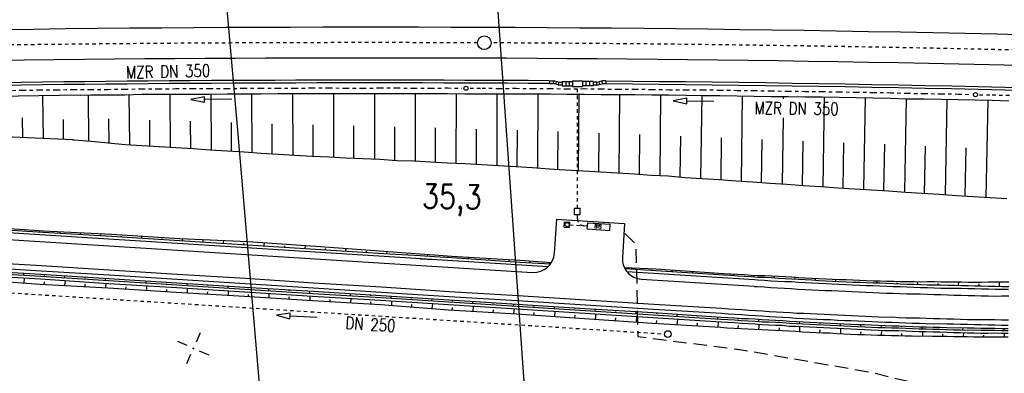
# Model space of a CAD drawing. Extents: x 0 to 1135, y 0 to 420.
# Tile 19 of 84: x 387 to 531, y 113 to 164. Entities that reach past the tile are written whole.
import ezdxf

# ---------------------------------------------------------------- set-up
doc = ezdxf.new("R2010")
doc.units = 0
doc.header["$LTSCALE"] = 2
doc.header["$MEASUREMENT"] = 0
for name, pattern in [('ACAD_ISO03W100', [0.5, 0.25, -0.25]), ('ACAD_ISO10W100W', [0.5, 0.25, -0.25]), ('AUSGEZOGEN', [0]), ('GESTRICH-X2', [1.5, 1, -0.5]), ('STRICHLINIEX2', [0.5, 0.25, -0.25])]:
    doc.linetypes.add(name, pattern=pattern)
doc.layers.get('0').update_dxf_attribs({"color": 8, "linetype": 'AUSGEZOGEN'})
for name, color, linetype in [('ACHSELEMENT', 8, 'AUSGEZOGEN'), ('Andere_Planungen', 15, 'CONTINUOUS'), ('Bahnachse', 7, 'CONTINUOUS'), ('Boeschung', 15, 'CONTINUOUS'), ('Dränagesystem', 15, 'CONTINUOUS'), ('FBRTOP', 8, 'AUSGEZOGEN'), ('Gleisachsen', 7, 'CONTINUOUS'), ('Kabelanlagen', 15, 'CONTINUOUS'), ('NETZ', 250, 'AUSGEZOGEN'), ('NZ', 8, 'AUSGEZOGEN'), ('STROMLTG', 8, 'AUSGEZOGEN'), ('Tiefenentwässerung', 15, 'CONTINUOUS'), ('Wegboeschungen', 15, 'CONTINUOUS'), ('Wege', 15, 'CONTINUOUS')]:
    doc.layers.add(name, color=color, linetype=linetype)
doc.styles.add('ROMANS', font='romans.shx', dxfattribs={"width": 0.8})

# ---------------------------------------------------------------- blocks, each defined once
blk = doc.blocks.new('IKR')
at = {"color": 0}
for p, q in [((0, 1), (0, 2.5)), ((-2.5, 0), (-1, 0)), ((1, 0), (2.5, 0)), ((0, -2.5), (0, -1))]:
    blk.add_line(p, q, dxfattribs=at)
blk.add_circle((0, 0), 0.05, dxfattribs=at)
blk.add_point((0, 0), dxfattribs=at)
blk = doc.blocks.new('*X42')
at = {"color": 0}
for p, q in [((770.43, 144.18), (770.74, 144.49)), ((770.45, 144.26), (770.73, 144.55)), ((770.46, 144.34), (770.72, 144.61)), ((770.47, 144.43), (770.72, 144.67)), ((770.48, 144.51), (770.71, 144.73)), ((770.5, 144.6), (770.7, 144.8)), ((770.51, 144.68), (770.69, 144.86)), ((770.52, 144.76), (770.68, 144.92)), ((770.53, 144.85), (770.67, 144.98)), ((770.55, 144.93), (770.66, 145.04)), ((770.56, 145.01), (770.65, 145.1)), ((770.57, 145.1), (770.64, 145.16)), ((770.59, 145.18), (770.63, 145.22)), ((770.6, 145.26), (770.62, 145.29)), ((770.13, 142.17), (770.97, 143.02)), ((770.14, 142.26), (770.96, 143.08)), ((770.15, 142.34), (770.95, 143.14)), ((770.16, 142.42), (770.94, 143.2)), ((770.18, 142.51), (770.93, 143.26)), ((770.19, 142.59), (770.92, 143.32)), ((770.2, 142.67), (770.91, 143.38)), ((770.22, 142.76), (770.9, 143.45)), ((770.23, 142.84), (770.89, 143.51)), ((770.24, 142.93), (770.88, 143.57)), ((770.25, 143.01), (770.88, 143.63)), ((770.27, 143.09), (770.87, 143.69)), ((770.28, 143.18), (770.86, 143.75)), ((770.29, 143.26), (770.85, 143.81)), ((770.3, 143.34), (770.84, 143.88)), ((770.32, 143.43), (770.83, 143.94)), ((770.33, 143.51), (770.82, 144)), ((770.34, 143.59), (770.81, 144.06)), ((770.36, 143.68), (770.8, 144.12)), ((770.37, 143.76), (770.79, 144.18)), ((770.38, 143.84), (770.78, 144.24)), ((770.39, 143.93), (770.77, 144.3)), ((770.41, 144.01), (770.76, 144.37)), ((770.42, 144.09), (770.75, 144.43)), ((769.83, 140.25), (771.18, 141.61)), ((769.84, 140.34), (771.18, 141.67)), ((769.86, 140.42), (771.17, 141.73)), ((769.87, 140.5), (771.16, 141.79)), ((769.88, 140.59), (771.15, 141.85)), ((769.9, 140.67), (771.14, 141.91)), ((769.91, 140.75), (771.13, 141.97)), ((769.92, 140.84), (771.12, 142.04)), ((769.93, 140.92), (771.11, 142.1)), ((769.95, 141.01), (771.1, 142.16)), ((769.96, 141.09), (771.09, 142.22)), ((769.97, 141.17), (771.08, 142.28)), ((769.99, 141.26), (771.07, 142.34)), ((770, 141.34), (771.06, 142.4)), ((770.01, 141.42), (771.05, 142.47)), ((770.02, 141.51), (771.04, 142.53)), ((770.04, 141.59), (771.03, 142.59)), ((770.05, 141.67), (771.03, 142.65)), ((770.06, 141.76), (771.02, 142.71)), ((770.07, 141.84), (771.01, 142.77)), ((770.09, 141.92), (771, 142.83)), ((770.1, 142.01), (770.99, 142.89)), ((770.11, 142.09), (770.98, 142.96)), ((769.53, 138.25), (771.41, 140.13)), ((769.54, 138.33), (771.4, 140.2)), ((769.55, 138.42), (771.39, 140.26)), ((769.56, 138.5), (771.38, 140.32)), ((769.58, 138.58), (771.37, 140.38)), ((769.59, 138.67), (771.36, 140.44)), ((769.6, 138.75), (771.35, 140.5)), ((769.61, 138.83), (771.34, 140.56)), ((769.63, 138.92), (771.34, 140.63)), ((769.64, 139), (771.33, 140.69)), ((769.65, 139.08), (771.32, 140.75)), ((769.67, 139.17), (771.31, 140.81)), ((769.68, 139.25), (771.3, 140.87)), ((769.69, 139.34), (771.29, 140.93)), ((769.7, 139.42), (771.28, 140.99)), ((769.72, 139.5), (771.27, 141.05)), ((769.73, 139.59), (771.26, 141.12)), ((769.74, 139.67), (771.25, 141.18)), ((769.76, 139.75), (771.24, 141.24)), ((769.77, 139.84), (771.23, 141.3)), ((769.78, 139.92), (771.22, 141.36)), ((769.79, 140), (771.21, 141.42)), ((769.81, 140.09), (771.2, 141.48)), ((769.82, 140.17), (771.19, 141.55)), ((769.22, 136.25), (771.64, 138.66)), ((769.23, 136.33), (771.63, 138.72)), ((769.24, 136.41), (771.62, 138.79)), ((769.26, 136.5), (771.61, 138.85)), ((769.27, 136.58), (771.6, 138.91)), ((769.28, 136.66), (771.59, 138.97)), ((769.3, 136.75), (771.58, 139.03)), ((769.31, 136.83), (771.57, 139.09)), ((769.32, 136.91), (771.56, 139.15)), ((769.33, 137), (771.55, 139.21)), ((769.35, 137.08), (771.54, 139.28)), ((769.36, 137.16), (771.53, 139.34)), ((769.37, 137.25), (771.52, 139.4)), ((769.38, 137.33), (771.51, 139.46)), ((769.4, 137.42), (771.5, 139.52)), ((769.41, 137.5), (771.49, 139.58)), ((769.42, 137.58), (771.49, 139.64)), ((769.44, 137.67), (771.48, 139.71)), ((769.45, 137.75), (771.47, 139.77)), ((769.46, 137.83), (771.46, 139.83)), ((769.47, 137.92), (771.45, 139.89)), ((769.49, 138), (771.44, 139.95)), ((769.5, 138.08), (771.43, 140.01)), ((769.51, 138.17), (771.42, 140.07)), ((769.12, 135.58), (771.71, 138.17)), ((769.13, 135.66), (771.7, 138.23)), ((769.14, 135.75), (771.69, 138.29)), ((769.15, 135.83), (771.68, 138.36)), ((769.16, 135.55), (771.72, 138.11)), ((769.17, 135.91), (771.67, 138.42)), ((769.18, 136), (771.66, 138.48)), ((769.19, 136.08), (771.65, 138.54)), ((769.21, 136.16), (771.64, 138.6)), ((769.23, 135.55), (771.73, 138.05)), ((769.3, 135.55), (771.74, 137.99)), ((769.37, 135.55), (771.75, 137.93)), ((769.44, 135.55), (771.76, 137.87)), ((769.51, 135.55), (771.77, 137.8)), ((769.58, 135.55), (771.78, 137.74)), ((769.65, 135.55), (771.79, 137.68)), ((769.72, 135.55), (771.79, 137.62)), ((769.79, 135.55), (771.8, 137.56)), ((769.86, 135.55), (771.81, 137.5)), ((769.94, 135.55), (771.82, 137.44)), ((770.01, 135.55), (771.83, 137.38)), ((770.08, 135.55), (771.84, 137.31)), ((770.15, 135.55), (771.85, 137.25)), ((770.22, 135.55), (771.86, 137.19)), ((770.29, 135.55), (771.87, 137.13)), ((770.36, 135.55), (771.88, 137.07)), ((770.43, 135.55), (771.89, 137.01)), ((770.5, 135.55), (771.9, 136.95)), ((770.57, 135.55), (771.91, 136.88)), ((770.64, 135.55), (771.92, 136.82)), ((770.71, 135.55), (771.93, 136.76)), ((770.78, 135.55), (771.94, 136.7)), ((770.85, 135.55), (771.95, 136.64)), ((770.93, 135.55), (771.95, 136.58)), ((771, 135.55), (771.96, 136.52)), ((771.07, 135.55), (771.97, 136.46)), ((771.14, 135.55), (771.98, 136.39)), ((771.21, 135.55), (771.99, 136.33)), ((771.28, 135.55), (772, 136.27)), ((771.35, 135.55), (772.01, 136.21)), ((771.42, 135.55), (772.02, 136.15)), ((771.49, 135.55), (772.03, 136.09)), ((771.56, 135.55), (772.04, 136.03)), ((771.63, 135.55), (772.05, 135.96)), ((771.7, 135.55), (772.06, 135.9)), ((771.77, 135.55), (772.07, 135.84)), ((771.84, 135.55), (772.08, 135.78)), ((771.92, 135.55), (772.09, 135.72)), ((771.99, 135.55), (772.1, 135.66)), ((772.06, 135.55), (772.1, 135.6))]:
    blk.add_line(p, q, dxfattribs=at)
blk = doc.blocks.new('ELPFEIL')
for p, q in [((0, 0), (-1.5, -9.8)), ((0, 0), (0, -70)), ((1.5, -9.8), (0, 0)), ((-1.5, -9.8), (1.5, -9.8))]:
    blk.add_line(p, q)
blk.add_blockref('*X42', (-770.612, -145.349))

msp = doc.modelspace()

# ---------------------------------------------------------------- linework, layer by layer
at = {"layer": 'ACHSELEMENT'}
msp.add_line((418.76, 147.7), (423.7, 90.28), dxfattribs=at)
at = {"layer": 'Andere_Planungen', "linetype": 'Continuous'}
for p, q in [((468.18, 136.85), (468.98, 136.85)), ((468.18, 135.95), (468.18, 136.85)), ((468.18, 135.95), (468.98, 135.95)), ((468.98, 135.95), (468.98, 136.85)), ((466.65, 134.08), (466.7, 134.88)), ((466.7, 134.88), (467.5, 134.83)), ((467.45, 134.03), (467.5, 134.83)), ((470.04, 133.82), (470.1, 134.72)), ((470.1, 134.72), (473.39, 134.51)), ((473.34, 133.61), (473.39, 134.51)), ((466.65, 134.08), (467.45, 134.03)), ((470.04, 133.82), (473.34, 133.61))]:
    msp.add_line(p, q, dxfattribs=at)
at = {"layer": 'Andere_Planungen', "linetype": 'ACAD_ISO03W100'}
for p, q in [((468.58, 135.3), (468.58, 135.95)), ((467.48, 134.43), (470.07, 134.27))]:
    msp.add_line(p, q, dxfattribs=at)
at = {"layer": 'Andere_Planungen', "linetype": 'Continuous'}
msp.add_circle((467.08, 134.45), 0.3, dxfattribs=at)
at = {"layer": 'Andere_Planungen', "linetype": 'ACAD_ISO03W100'}
msp.add_arc((469.58, 135.3), 1, 179.9086, 266.4099, dxfattribs=at)
at = {"layer": 'Bahnachse', "linetype": 'Continuous'}
msp.add_circle((454.93, 161.09), 1, dxfattribs=at)
at = {"layer": 'Bahnachse', "linetype": 'ACAD_ISO10W100W'}
for start, end in [(89.78353, 90.98724), (88.38248, 89.75548)]:
    msp.add_arc((438.49, -3923.89), 4085, start, end, dxfattribs=at)
at = {"layer": 'Boeschung', "linetype": 'Continuous'}
for p, q in [((395.63, 153.41), (346.88, 152.65)), ((394.59, 146.89), (346.88, 148.9))]:
    msp.add_line(p, q, dxfattribs=at)
for points in [[(390.11, 153.38), (390.21, 147.07)], [(395.63, 153.41), (397.21, 153.46), (399.69, 153.47), (402.18, 153.48), (404.67, 153.54), (407.2, 153.54), (409.68, 153.55), (412.16, 153.56), (414.64, 153.56), (417.14, 153.62), (419.67, 153.62), (422.15, 153.63), (424.63, 153.64), (427.11, 153.65), (429.65, 153.65), (432.13, 153.66), (434.61, 153.67), (437.14, 153.67), (439.63, 153.68), (442.1, 153.64), (444.58, 153.65), (447.11, 153.65), (449.6, 153.66), (452.07, 153.62), (454.6, 153.62), (457.09, 153.63), (459.56, 153.59), (462.09, 153.59), (464.57, 153.6), (467.05, 153.56), (469.58, 153.57), (472.05, 153.53), (474.54, 153.53), (477.06, 153.49), (479.54, 153.45), (482.02, 153.46), (484.54, 153.41), (487.02, 153.37), (489.5, 153.38), (492.02, 153.33), (494.5, 153.29), (497.02, 153.24), (499.5, 153.2), (501.97, 153.16), (504.5, 153.16), (506.98, 153.12), (509.5, 153.07), (511.98, 153.03), (514.45, 152.99), (516.97, 152.9), (519.44, 152.86), (521.96, 152.81), (524.44, 152.77), (526.96, 152.72), (529.44, 152.68), (531.9, 152.59)], [(396.8, 153.42), (396.89, 146.67)], [(402.78, 153.48), (402.88, 146.17)], [(408.82, 153.53), (408.85, 145.78)], [(414.8, 153.59), (414.87, 145.43)], [(420.78, 153.6), (420.83, 145.03)], [(426.81, 153.65), (426.84, 144.63)], [(432.79, 153.66), (432.82, 144.34)], [(438.81, 153.66), (438.8, 144.04)], [(444.79, 153.67), (444.78, 143.75)], [(450.8, 153.62), (450.75, 143.45)], [(456.78, 153.63), (456.77, 143.1)], [(462.8, 153.58), (462.74, 142.76)], [(468.82, 153.54), (468.71, 142.41)], [(474.78, 153.5), (474.68, 142.02)], [(480.8, 153.45), (480.69, 141.62)], [(486.82, 153.4), (486.65, 141.22)], [(492.78, 153.31), (492.61, 140.83)], [(498.79, 153.21), (498.78, 152.9)], [(504.8, 153.11), (504.58, 139.99)], [(510.81, 153.02), (510.55, 139.64)], [(516.82, 152.92), (516.56, 139.24)], [(522.78, 152.8), (522.52, 138.85)], [(528.78, 152.69), (528.49, 138.45)], [(387.22, 147.2), (387.18, 150.1)], [(393.2, 146.95), (393.19, 149.87)], [(399.88, 146.4), (399.84, 149.95)], [(405.84, 145.96), (405.84, 149.75)], [(411.86, 145.6), (411.84, 149.61)], [(417.82, 145.21), (417.83, 149.41)], [(423.83, 144.81), (423.82, 149.21)], [(429.8, 144.46), (429.83, 149.07)], [(435.79, 144.22), (435.78, 148.93)], [(441.81, 143.92), (441.78, 148.78)], [(498.75, 150.08), (498.62, 140.38)], [(447.78, 143.57), (447.78, 148.64)], [(453.76, 143.28), (453.78, 148.44)], [(459.73, 142.93), (459.78, 148.29)], [(465.7, 142.59), (465.77, 148.1)], [(471.72, 142.24), (471.76, 147.85)], [(477.69, 141.84), (477.75, 147.66)], [(483.65, 141.45), (483.74, 147.41)], [(394.59, 146.89), (394.74, 146.86), (397.24, 146.67), (399.73, 146.42), (402.23, 146.18), (404.74, 146.03), (407.24, 145.88), (409.7, 145.75), (412.21, 145.6), (414.71, 145.4), (417.22, 145.26), (419.68, 145.12), (422.18, 144.92), (424.69, 144.77), (427.14, 144.63), (429.65, 144.49), (432.17, 144.39), (434.63, 144.25), (437.14, 144.15), (439.6, 144.02), (442.11, 143.87), (444.58, 143.78), (447.09, 143.63), (449.54, 143.49), (452.06, 143.4), (454.57, 143.25), (457.03, 143.11), (459.54, 142.96), (461.99, 142.83), (464.49, 142.63), (465.95, 142.55)], [(489.66, 141.05), (489.72, 147.16)], [(495.61, 140.6), (495.71, 146.92)], [(501.63, 140.2), (501.7, 146.67)], [(507.59, 139.81), (507.68, 146.43)], [(513.55, 139.42), (513.68, 146.23)], [(519.52, 139.07), (519.65, 145.94)], [(525.48, 138.68), (525.64, 145.69)], [(465.95, 142.54), (469.46, 142.34), (471.97, 142.2), (474.43, 142.06), (476.94, 141.91), (479.44, 141.72), (481.9, 141.58), (484.4, 141.38), (486.9, 141.23), (489.36, 141.05), (491.86, 140.85), (494.31, 140.71), (496.82, 140.51), (499.32, 140.37), (501.77, 140.18), (504.28, 140.03), (506.78, 139.84), (509.24, 139.7), (511.75, 139.55), (514.21, 139.41), (516.71, 139.22), (519.17, 139.08), (521.68, 138.93), (524.18, 138.73), (526.63, 138.6), (529.14, 138.45), (531.59, 138.26)]]:
    msp.add_lwpolyline(points, dxfattribs=at)
at = {"layer": 'Dränagesystem', "linetype": 'ACAD_ISO03W100'}
msp.add_line((382.54, 124.65), (481.35, 118.45), dxfattribs=at)
at = {"layer": 'Dränagesystem', "linetype": 'Continuous'}
msp.add_lwpolyline([(430.43, 120.84), (426.44, 121.07), (426.46, 121.47), (424.44, 121.18), (426.41, 120.67), (426.44, 121.07)], dxfattribs=at)
msp.add_circle((481.85, 118.42), 0.5, dxfattribs=at)
at = {"layer": 'FBRTOP', "const_width": 0.5}
for points in [[(88.01, 187.53, 0), (104.84, 188.97, 0), (166.44, 194.27, -0.000002), (228.71, 199.62, 0.000002), (290.98, 204.97, 0.000001), (321.65, 207.61, 0.000001), (340.8, 209.25, 0.000002), (353.25, 210.32, -0.000001), (365.71, 211.39, -0.000007), (378.16, 212.46, 0.000001), (390.61, 213.53, 0.000044)], [(87.67, 191.51, 0), (104.5, 192.96, 0), (166.1, 198.25, -0.000002), (228.37, 203.61, 0.000002), (290.64, 208.96, 0.000001), (321.31, 211.59, 0.000001), (340.45, 213.24, 0.000002), (352.91, 214.31, -0.000001), (365.36, 215.38, -0.000007), (377.82, 216.45, 0.000001), (390.27, 217.52, 0.000044)]]:
    msp.add_lwpolyline(points, format="xyb", dxfattribs=at)
at = {"layer": 'Gleisachsen', "linetype": 'Continuous'}
for radius, start in [(4087.25, 86.79952), (4082.75, 83.08134)]:
    msp.add_arc((438.49, -3923.89), radius, start, 91.02721, dxfattribs=at)
at = {"layer": 'Kabelanlagen', "linetype": 'Continuous'}
for p, q in [((464.47, 155.51), (464.47, 155.11)), ((464.47, 155.51), (465.08, 155.51)), ((464.47, 155.11), (465.02, 155.11)), ((465.08, 155.51), (465.02, 155.11)), ((465.77, 154.91), (465.02, 155.11)), ((465.82, 155.31), (465.08, 155.51)), ((465.47, 155.4), (465.37, 155.02)), ((465.82, 155.31), (465.77, 154.91)), ((465.77, 154.91), (466.33, 154.91)), ((465.82, 155.31), (466.33, 155.31)), ((466.33, 155.43), (467.89, 155.43)), ((466.33, 155.43), (466.33, 154.78)), ((466.33, 154.78), (467.89, 154.78)), ((466.89, 155.43), (466.89, 154.78)), ((467.39, 155.43), (467.39, 154.78)), ((467.89, 155.5), (469.34, 155.5)), ((467.89, 155.5), (467.89, 154.7)), ((467.89, 154.7), (469.34, 154.7)), ((469.34, 155.5), (469.34, 154.7)), ((470.9, 155.42), (469.34, 155.43)), ((470.9, 154.77), (469.34, 154.78)), ((469.84, 155.43), (469.84, 154.78)), ((470.34, 155.43), (470.34, 154.78)), ((470.9, 155.42), (470.9, 154.77)), ((471.4, 155.3), (470.9, 155.3)), ((471.45, 154.9), (470.9, 154.9)), ((471.4, 155.3), (472.15, 155.5)), ((471.4, 155.3), (471.45, 154.9)), ((471.45, 154.9), (472.2, 155.1)), ((471.75, 155.39), (471.85, 155)), ((472.15, 155.5), (472.2, 155.1)), ((472.76, 155.5), (472.15, 155.5)), ((472.76, 155.1), (472.2, 155.1)), ((472.76, 155.5), (472.76, 155.1))]:
    msp.add_line(p, q, dxfattribs=at)
at = {"layer": 'Kabelanlagen', "linetype": 'STRICHLINIEX2'}
msp.add_line((468.58, 136.85), (468.61, 154.7), dxfattribs=at)
at = {"layer": 'Kabelanlagen', "linetype": 'Continuous'}
for radius, start, end in [(4079.5, 89.63518, 91.02721), (4079.1, 89.63516, 91.02721), (4079.5, 86.01016, 89.51875), (4079.1, 86.01017, 89.51871)]:
    msp.add_arc((438.49, -3923.89), radius, start, end, dxfattribs=at)
at = {"layer": 'NZ'}
msp.add_line((462.97, 79.89), (453.73, 212.08), dxfattribs=at)
at = {"layer": 'STROMLTG', "linetype": 'GESTRICH-X2', "flags": 128}
msp.add_lwpolyline([(475.55, 133.17), (477.16, 131.59), (477.46, 118.06), (492.37, 116.19), (511.56, 112.86), (529.25, 108.62), (532, 107.74), (540.07, 109.4), (559.74, 112.59), (584.79, 115.33), (627, 118.59), (629.05, 117.54), (638.26, 112.74), (606.93, 69.78), (557, 5)], dxfattribs=at)
at = {"layer": 'Tiefenentwässerung', "linetype": 'ACAD_ISO03W100'}
for points in [[(384.7, 154.1), (387.22, 154.16), (389.68, 154.18), (392.19, 154.19), (394.71, 154.25), (397.17, 154.26), (399.68, 154.27), (402.2, 154.28), (404.66, 154.35), (407.18, 154.36), (409.69, 154.37), (412.15, 154.39), (414.66, 154.4), (417.13, 154.41), (419.64, 154.42), (422.15, 154.43), (424.61, 154.45), (427.13, 154.46), (429.64, 154.47), (432.15, 154.48), (434.61, 154.45), (437.12, 154.46), (439.63, 154.47), (442.1, 154.48), (444.6, 154.44), (447.12, 154.45), (449.58, 154.47), (451.65, 154.44)], [(452.85, 154.43), (454.6, 154.44), (457.06, 154.41), (459.57, 154.42), (462.08, 154.38), (464.59, 154.39), (467.05, 154.35), (469.56, 154.37), (472.07, 154.33), (474.58, 154.29), (477.04, 154.3), (479.55, 154.26), (482.05, 154.22), (484.51, 154.19), (487.02, 154.2), (489.53, 154.16), (492.04, 154.12), (494.5, 154.09), (497.01, 154.05), (499.51, 154.01), (502.02, 153.97), (504.48, 153.94), (506.99, 153.9), (509.49, 153.86), (512, 153.82), (514.51, 153.78), (516.96, 153.7), (519.47, 153.66), (521.98, 153.62), (524.49, 153.58), (526.38, 153.51)], [(527.58, 153.48), (529.45, 153.45), (531.95, 153.42)]]:
    msp.add_lwpolyline(points, dxfattribs=at)
at = {"layer": 'Tiefenentwässerung', "linetype": 'Continuous'}
for points in [[(417.88, 152.84), (413.88, 152.79), (413.87, 153.19), (411.88, 152.77), (413.89, 152.39), (413.88, 152.79)], [(488.62, 152.47), (484.62, 152.56), (484.63, 152.96), (482.62, 152.61), (484.62, 152.16), (484.62, 152.56)]]:
    msp.add_lwpolyline(points, dxfattribs=at)
for centre in [(452.25, 154.43), (526.98, 153.49)]:
    msp.add_circle(centre, 0.3, dxfattribs=at)
at = {"layer": 'Wegboeschungen', "linetype": 'Continuous'}
for p, q in [((445.49, 130.17), (447.64, 130.02)), ((446.62, 129.84), (446.64, 130.09)), ((445.52, 129.92), (447.61, 129.77)), ((445.53, 129.46), (447.63, 129.36))]:
    msp.add_line(p, q, dxfattribs=at)
for points in [[(346.88, 137), (350.37, 136.72), (360.34, 135.91), (370.32, 135.16), (380.28, 134.25), (390.26, 133.55), (400.26, 133.05), (410.25, 132.44), (420.25, 131.99), (430.23, 131.28), (440.21, 130.58), (445.49, 130.17)], [(346.88, 136.1), (350.34, 135.86), (360.33, 135.26), (370.27, 134.61), (380.26, 134.01), (390.24, 133.35), (400.23, 132.75), (410.22, 132.14), (420.2, 131.49), (430.19, 130.88), (440.17, 130.23), (445.52, 129.92)], [(389.69, 133.4), (389.7, 133.5)], [(392.69, 133.22), (392.71, 133.42)], [(395.68, 133.03), (395.7, 133.18)], [(398.68, 132.84), (398.71, 133.14)], [(401.68, 132.66), (401.69, 132.81)], [(404.67, 132.47), (404.71, 132.82)], [(407.67, 132.29), (407.68, 132.43)], [(410.66, 132.1), (410.7, 132.45)], [(413.66, 131.91), (413.68, 132.11)], [(416.66, 131.73), (416.7, 132.12)], [(419.65, 131.54), (419.67, 131.74)], [(422.65, 131.35), (422.69, 131.8)], [(425.65, 131.17), (425.66, 131.37)], [(428.64, 130.98), (428.68, 131.38)], [(431.64, 130.79), (431.65, 130.94)], [(434.63, 130.61), (434.67, 130.96)], [(437.63, 130.42), (437.64, 130.57)], [(440.63, 130.24), (440.66, 130.53)], [(443.62, 130.05), (443.63, 130.15)], [(447.64, 130.02), (450.13, 129.83), (460.13, 129.27), (464.77, 128.9)], [(447.61, 129.77), (450.16, 129.62), (460.15, 128.97), (464.64, 128.7)], [(449.61, 129.63), (449.62, 129.78)], [(452.61, 129.44), (452.63, 129.69)], [(455.6, 129.25), (455.62, 129.4)], [(458.6, 129.07), (458.58, 129.37)], [(461.6, 128.88), (461.61, 129.03)], [(464.59, 128.69), (464.56, 128.9)], [(379.85, 127.11), (389.84, 126.51), (399.82, 125.85), (409.81, 125.25), (419.74, 124.6), (429.73, 123.99), (439.72, 123.39), (449.7, 122.74), (459.69, 122.13), (469.68, 121.48), (479.67, 120.87), (489.65, 120.22), (490.65, 120.17), (491.65, 120.13), (492.65, 120.03), (493.65, 119.99), (494.65, 119.94), (495.64, 119.84), (496.64, 119.8), (497.64, 119.75), (498.64, 119.71), (499.64, 119.61), (500.64, 119.57), (501.64, 119.52), (502.64, 119.48), (503.64, 119.43), (504.69, 119.38), (505.69, 119.33), (506.69, 119.29), (507.69, 119.24), (508.69, 119.2), (509.69, 119.15), (510.69, 119.11), (511.69, 119.06), (512.69, 119.02), (513.69, 118.97), (514.69, 118.93), (515.7, 118.93), (516.7, 118.88), (517.7, 118.84), (518.7, 118.79), (519.75, 118.79), (520.75, 118.75), (521.76, 118.75), (522.76, 118.71), (523.76, 118.66), (524.77, 118.66), (525.77, 118.62), (526.77, 118.62), (527.77, 118.58), (528.78, 118.58), (529.78, 118.59), (530.78, 118.54), (531.79, 118.54)], [(379.86, 127.81), (389.85, 127.21), (399.84, 126.56), (409.83, 125.95), (419.81, 125.3), (429.8, 124.69), (439.79, 124.09), (449.77, 123.43), (459.76, 122.83), (469.69, 122.18), (479.68, 121.57), (489.67, 120.92), (490.67, 120.87), (491.67, 120.83), (492.66, 120.73), (493.66, 120.69), (494.66, 120.64), (495.66, 120.55), (496.66, 120.5), (497.66, 120.46), (498.71, 120.41), (499.71, 120.31), (500.71, 120.26), (501.71, 120.22), (502.71, 120.17), (503.71, 120.13), (504.71, 120.08), (505.71, 120.04), (506.71, 119.99), (507.71, 119.95), (508.71, 119.9), (509.71, 119.85), (510.71, 119.81), (511.71, 119.76), (512.71, 119.72), (513.71, 119.67), (514.71, 119.63), (515.72, 119.63), (516.72, 119.59), (517.77, 119.54), (518.77, 119.49), (519.77, 119.49), (520.77, 119.45), (521.78, 119.45), (522.78, 119.41), (523.78, 119.36), (524.78, 119.37), (525.78, 119.32), (526.79, 119.32), (527.79, 119.28), (528.79, 119.28), (529.8, 119.29), (530.8, 119.24), (531.8, 119.25)], [(379.88, 127.51), (389.87, 126.91), (399.81, 126.26), (409.8, 125.65), (419.78, 125), (429.77, 124.39), (439.76, 123.79), (449.74, 123.13), (459.73, 122.53), (469.72, 121.87), (479.7, 121.27), (489.64, 120.62), (490.64, 120.57), (491.64, 120.53), (492.63, 120.43), (493.63, 120.39), (494.64, 120.34), (495.68, 120.24), (496.68, 120.2), (497.68, 120.15), (498.68, 120.11), (499.68, 120.01), (500.68, 119.97), (501.68, 119.92), (502.68, 119.87), (503.68, 119.83), (504.68, 119.78), (505.68, 119.74), (506.68, 119.69), (507.68, 119.65), (508.68, 119.6), (509.68, 119.56), (510.73, 119.51), (511.73, 119.46), (512.73, 119.41), (513.73, 119.37), (514.73, 119.32), (515.74, 119.33), (516.74, 119.28), (517.74, 119.24), (518.74, 119.19), (519.74, 119.2), (520.74, 119.15), (521.75, 119.15), (522.75, 119.11), (523.75, 119.06), (524.75, 119.07), (525.75, 119.02), (526.76, 119.03), (527.76, 118.98), (528.76, 118.98), (529.77, 118.99), (530.77, 118.94), (531.78, 118.95)], [(387.35, 127.35), (387.33, 127.05)], [(390.35, 127.16), (390.34, 127.01)], [(475.46, 128.2), (480.09, 127.96), (490.08, 127.31), (491.08, 127.26), (492.08, 127.22), (493.08, 127.17), (494.07, 127.08), (495.07, 127.03), (496.08, 126.99), (497.08, 126.94), (498.08, 126.9), (499.08, 126.85), (500.03, 126.81), (501.02, 126.71), (502.02, 126.67), (503.02, 126.62), (504.02, 126.58), (505.02, 126.53), (506.02, 126.49), (507.02, 126.44), (508.02, 126.4), (508.97, 126.35), (509.98, 126.31), (510.98, 126.26), (511.98, 126.22), (512.98, 126.22), (513.98, 126.18), (514.99, 126.18), (515.94, 126.14), (516.94, 126.14), (517.95, 126.15), (518.95, 126.1), (519.95, 126.11), (520.96, 126.11), (521.91, 126.07), (522.91, 126.08), (523.92, 126.08), (524.92, 126.08), (525.92, 126.04), (526.93, 126.04), (527.88, 126.05), (528.89, 126.06), (529.89, 126.06), (530.9, 126.06), (531.9, 126.07)], [(475.54, 128.04), (480.07, 127.76), (490.06, 127.11), (491.06, 127.07), (492.05, 126.97), (493.06, 126.92), (494.06, 126.88), (495.05, 126.78), (496.05, 126.74), (497.05, 126.69), (498.05, 126.6), (499.05, 126.55), (500.05, 126.51), (501.05, 126.46), (502, 126.42), (503, 126.37), (503.99, 126.28), (504.99, 126.23), (506, 126.19), (507, 126.14), (508, 126.1), (509, 126.05), (510, 126.01), (510.95, 125.96), (511.95, 125.92), (512.95, 125.92), (513.95, 125.88), (514.95, 125.83), (515.95, 125.79), (516.95, 125.74), (517.96, 125.75), (518.91, 125.71), (519.91, 125.66), (520.91, 125.66), (521.91, 125.62), (522.92, 125.57), (523.92, 125.58), (524.92, 125.53), (525.93, 125.54), (526.88, 125.49), (527.88, 125.5), (528.88, 125.45), (529.89, 125.46), (530.89, 125.41), (531.89, 125.42)], [(476.53, 127.95), (476.55, 128.15)], [(479.52, 127.77), (479.53, 127.87)], [(482.52, 127.58), (482.54, 127.78)], [(485.51, 127.39), (485.52, 127.49)], [(488.51, 127.21), (488.53, 127.41)], [(491.51, 127.02), (491.52, 127.12)], [(379.78, 126.47), (389.76, 125.76), (399.76, 125.21), (409.74, 124.55), (419.74, 124), (429.72, 123.34), (439.71, 122.74), (449.68, 121.98), (459.67, 121.38), (469.61, 120.73), (479.59, 120.03), (489.57, 119.42), (490.57, 119.33), (491.57, 119.28), (492.57, 119.23), (493.57, 119.19), (494.57, 119.14), (495.57, 119.1), (496.57, 119.05), (497.62, 119), (498.62, 118.96), (499.62, 118.91), (500.62, 118.87), (501.62, 118.77), (502.62, 118.72), (503.62, 118.68), (504.62, 118.63), (505.62, 118.59), (506.61, 118.49), (507.66, 118.44), (508.67, 118.4), (509.67, 118.35), (510.67, 118.36), (511.67, 118.31), (512.67, 118.26), (513.68, 118.27), (514.68, 118.22), (515.68, 118.23), (516.68, 118.18), (517.69, 118.19), (518.69, 118.14), (519.69, 118.15), (520.69, 118.1), (521.75, 118.1), (522.75, 118.1), (523.75, 118.06), (524.76, 118.06), (525.76, 118.07), (526.76, 118.02), (527.77, 118.03), (528.77, 118.03), (529.78, 118.03), (530.78, 118.04), (531.79, 118.04)], [(387.44, 126.64), (387.37, 125.94)], [(390.36, 125.7), (390.4, 126.1)], [(393.35, 126.98), (393.32, 126.68)], [(393.43, 126.26), (393.36, 125.57)], [(396.34, 126.79), (396.33, 126.64)], [(396.36, 125.38), (396.39, 125.73)], [(399.34, 126.6), (399.31, 126.3)], [(399.42, 125.89), (399.36, 125.24)], [(402.33, 126.42), (402.32, 126.27)], [(405.33, 126.23), (405.3, 125.93)], [(408.33, 126.04), (408.31, 125.89)], [(411.32, 125.86), (411.29, 125.56)], [(414.32, 125.67), (414.31, 125.52)], [(494.5, 126.84), (494.53, 127.08)], [(497.5, 126.65), (497.51, 126.8)], [(500.5, 126.46), (500.52, 126.76)], [(503.5, 126.33), (503.51, 126.48)], [(506.5, 126.19), (506.52, 126.44)], [(509.5, 126.05), (509.51, 126.15)], [(512.5, 125.92), (512.53, 126.22)], [(515.51, 125.83), (515.52, 125.98)], [(518.51, 125.69), (518.49, 126.1)], [(521.51, 125.61), (521.49, 125.86)], [(524.47, 125.57), (524.52, 126.07)], [(527.48, 125.49), (527.51, 125.79)], [(530.49, 125.45), (530.5, 126.05)], [(402.36, 125.06), (402.38, 125.36)], [(405.36, 125.52), (405.35, 124.87)], [(408.34, 124.64), (408.38, 124.98)], [(411.36, 125.15), (411.34, 124.45)], [(414.34, 124.31), (414.37, 124.61)], [(417.32, 125.48), (417.29, 125.19)], [(417.35, 124.78), (417.34, 124.13)], [(420.26, 125.3), (420.3, 125.15)], [(420.33, 123.94), (420.36, 124.24)], [(423.26, 125.12), (423.28, 124.81)], [(423.34, 124.41), (423.33, 123.75)], [(426.25, 124.93), (426.29, 124.78)], [(429.25, 124.74), (429.27, 124.44)], [(432.25, 124.56), (432.23, 124.41)], [(435.24, 124.37), (435.26, 124.07)], [(426.32, 123.57), (426.3, 123.87)], [(429.33, 124.03), (429.32, 123.38)], [(432.32, 123.19), (432.3, 123.5)], [(435.33, 123.66), (435.31, 123.01)], [(438.24, 124.18), (438.22, 124.04)], [(438.31, 122.82), (438.29, 123.13)], [(441.24, 124), (441.21, 123.7)], [(441.32, 123.29), (441.31, 122.64)], [(444.23, 123.81), (444.22, 123.66)], [(447.22, 123.58), (447.19, 123.28)], [(447.31, 122.91), (447.24, 122.17)], [(450.22, 123.39), (450.2, 123.24)], [(453.22, 123.2), (453.19, 122.9)], [(456.21, 123.02), (456.2, 122.87)], [(459.21, 122.83), (459.18, 122.53)], [(444.3, 122.4), (444.28, 122.75)], [(450.23, 121.98), (450.27, 122.33)], [(453.3, 122.49), (453.23, 121.8)], [(456.23, 121.61), (456.26, 121.96)], [(459.29, 122.12), (459.22, 121.42)], [(462.2, 122.64), (462.19, 122.49)], [(462.21, 121.19), (462.25, 121.58)], [(465.2, 122.46), (465.17, 122.16)], [(465.28, 121.75), (465.21, 121)], [(468.2, 122.27), (468.18, 122.12)], [(471.19, 122.08), (471.16, 121.79)], [(471.27, 121.37), (471.2, 120.58)], [(474.19, 121.9), (474.17, 121.75)], [(477.18, 121.71), (477.16, 121.41)], [(480.18, 121.53), (480.17, 121.38)], [(483.18, 121.34), (483.15, 121.04)], [(468.21, 120.81), (468.25, 121.21)], [(474.19, 120.39), (474.23, 120.79)], [(477.27, 121), (477.19, 120.2)], [(480.19, 120.02), (480.23, 120.42)], [(483.26, 120.63), (483.18, 119.78)], [(486.17, 121.15), (486.16, 121)], [(486.17, 119.6), (486.22, 120.04)], [(489.17, 120.97), (489.14, 120.67)], [(489.25, 120.26), (489.17, 119.41)], [(492.17, 120.78), (492.15, 120.63)], [(495.16, 120.59), (495.13, 120.3)], [(498.16, 120.41), (498.14, 120.26)], [(501.16, 120.27), (501.13, 119.97)], [(504.15, 120.08), (504.14, 119.94)], [(507.11, 119.95), (507.13, 119.65)], [(492.17, 119.27), (492.21, 119.67)], [(495.24, 119.88), (495.17, 119.14)], [(498.17, 118.95), (498.21, 119.35)], [(501.19, 119.56), (501.17, 118.81)], [(504.17, 118.63), (504.2, 119.03)], [(507.19, 119.24), (507.17, 118.49)], [(510.11, 119.82), (510.14, 119.66)], [(510.17, 118.35), (510.21, 118.75)], [(513.11, 119.73), (513.13, 119.43)], [(513.2, 119.02), (513.17, 118.27)], [(516.11, 119.59), (516.1, 119.44)], [(516.18, 118.18), (516.16, 118.53)], [(519.12, 119.51), (519.09, 119.21)], [(519.2, 118.79), (519.19, 118.14)], [(522.13, 119.42), (522.11, 119.27)], [(525.13, 119.33), (525.1, 119.03)], [(525.22, 118.67), (525.16, 118.07)], [(528.14, 119.3), (528.13, 119.15)], [(531.1, 119.26), (531.12, 118.96)], [(531.18, 118.55), (531.19, 118.05)], [(522.2, 118.11), (522.18, 118.41)], [(528.17, 118.04), (528.2, 118.29)]]:
    msp.add_lwpolyline(points, dxfattribs=at)
at = {"layer": 'Wege', "linetype": 'Continuous'}
for p, q in [((346.88, 135.7), (464.32, 128.33)), ((346.88, 134.7), (462.02, 127.47)), ((465.52, 135.26), (465.2, 130.27)), ((465.52, 135.26), (475.5, 134.64)), ((475.5, 134.64), (475.18, 129.65)), ((475.82, 127.6), (494.57, 126.43)), ((477.99, 126.47), (494.51, 125.43))]:
    msp.add_line(p, q, dxfattribs=at)
for points in [[(379.98, 129.06), (389.97, 128.45), (399.91, 127.85), (409.89, 127.2), (419.88, 126.6), (429.87, 125.94), (439.86, 125.34), (449.84, 124.68), (459.83, 124.08), (469.81, 123.42), (479.8, 122.82), (489.74, 122.22), (490.74, 122.12), (491.74, 122.08), (492.74, 122.03), (493.73, 121.94), (494.73, 121.89), (495.73, 121.85), (496.73, 121.75), (497.78, 121.7), (498.78, 121.65), (499.78, 121.61), (500.78, 121.51), (501.78, 121.47), (502.78, 121.42), (503.78, 121.38), (504.78, 121.33), (505.78, 121.29), (506.78, 121.24), (507.78, 121.19), (508.78, 121.15), (509.78, 121.1), (510.78, 121.06), (511.78, 121.01), (512.78, 120.97), (513.78, 120.92), (514.78, 120.93), (515.78, 120.88), (516.79, 120.83), (517.79, 120.79), (518.79, 120.79), (519.79, 120.75), (520.79, 120.7), (521.8, 120.71), (522.8, 120.66), (523.8, 120.67), (524.8, 120.62), (525.8, 120.57), (526.81, 120.58), (527.81, 120.58), (528.81, 120.54), (529.82, 120.54), (530.82, 120.5), (531.82, 120.5)], [(379.91, 128.31), (389.9, 127.71), (399.89, 127.1), (409.87, 126.45), (419.86, 125.84), (429.85, 125.19), (439.78, 124.59), (449.77, 123.93), (459.76, 123.33), (469.75, 122.73), (479.73, 122.07), (489.72, 121.47), (490.72, 121.37), (491.72, 121.33), (492.72, 121.28), (493.71, 121.19), (494.71, 121.14), (495.71, 121.09), (496.71, 121), (497.71, 120.95), (498.71, 120.91), (499.71, 120.86), (500.7, 120.77), (501.7, 120.72), (502.7, 120.68), (503.7, 120.63), (504.71, 120.58), (505.71, 120.54), (506.76, 120.49), (507.76, 120.44), (508.76, 120.4), (509.76, 120.35), (510.76, 120.31), (511.76, 120.26), (512.76, 120.22), (513.76, 120.17), (514.76, 120.17), (515.76, 120.13), (516.76, 120.08), (517.76, 120.04), (518.77, 120.04), (519.77, 120), (520.77, 119.95), (521.77, 119.96), (522.77, 119.91), (523.78, 119.91), (524.78, 119.87), (525.79, 119.87), (526.79, 119.83), (527.79, 119.83), (528.79, 119.79), (529.8, 119.79), (530.8, 119.74), (531.8, 119.75)], [(494.57, 126.41), (495.01, 126.39), (496.01, 126.34), (497.01, 126.24), (498.01, 126.2), (499.01, 126.15), (500.01, 126.11), (501.01, 126.01), (502.01, 125.97), (503.01, 125.92), (504.01, 125.88), (505.01, 125.83), (505.96, 125.79), (506.96, 125.74), (507.96, 125.7), (508.96, 125.65), (509.96, 125.61), (510.96, 125.56), (511.96, 125.52), (512.96, 125.47), (513.96, 125.43), (514.91, 125.38), (515.92, 125.39), (516.92, 125.34), (517.92, 125.3), (518.92, 125.25), (519.92, 125.26), (520.92, 125.21), (521.92, 125.17), (522.93, 125.17), (523.88, 125.13), (524.88, 125.13), (525.88, 125.09), (526.89, 125.09), (527.89, 125.05), (528.89, 125.05), (529.89, 125.01), (530.9, 125.01), (531.85, 125.02)], [(494.51, 125.41), (494.97, 125.38), (495.97, 125.34), (496.96, 125.24), (497.96, 125.2), (498.96, 125.15), (499.96, 125.11), (500.96, 125.01), (501.96, 124.97), (502.96, 124.92), (503.96, 124.88), (504.91, 124.83), (505.91, 124.79), (506.91, 124.74), (507.91, 124.7), (508.91, 124.65), (509.91, 124.61), (510.91, 124.56), (511.91, 124.52), (512.91, 124.47), (513.91, 124.43), (514.92, 124.43), (515.92, 124.38), (516.92, 124.34), (517.87, 124.3), (518.88, 124.3), (519.88, 124.26), (520.88, 124.21), (521.88, 124.21), (522.88, 124.17), (523.88, 124.12), (524.89, 124.13), (525.89, 124.08), (526.89, 124.09), (527.84, 124.05), (528.85, 124.05), (529.85, 124), (530.85, 124.01), (531.86, 124.01)]]:
    msp.add_lwpolyline(points, dxfattribs=at)
for centre, start, end in [((462.21, 130.46), 266.4055, 356.393), ((478.18, 129.46), 176.393, 266.4055)]:
    msp.add_arc(centre, 3, start, end, dxfattribs=at)

# ---------------------------------------------------------------- block references
at = {"layer": 'ACHSELEMENT', "rotation": 4.913290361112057}
msp.add_blockref('ELPFEIL', (412.76, 217.45), dxfattribs=at)
at = {"layer": 'NETZ', "rotation": 156.5331}
msp.add_blockref('IKR', (412.25, 116.34), dxfattribs=at)

# ---------------------------------------------------------------- texts
at = {"layer": 'Andere_Planungen', "linetype": 'Continuous', "style": 'ROMANS', "oblique": 360, "width": 0.8334}
msp.add_text('BTS', height=0.5, rotation=356.4086, dxfattribs=at).set_placement((471.07, 133.97))
at = {"layer": 'Bahnachse', "linetype": 'Continuous', "style": 'ROMANS', "oblique": 360, "width": 0.8337}
msp.add_text('35,3', height=3.5, rotation=358.9417, dxfattribs=at).set_placement((445.76, 136.9))
at = {"layer": 'Dränagesystem', "linetype": 'Continuous', "style": 'ROMANS', "oblique": 0, "width": 0.8}
msp.add_text('DN 250', height=1.8, rotation=356.3216, dxfattribs=at).set_placement((434.51, 119.19))
at = {"layer": 'Tiefenentwässerung', "linetype": 'Continuous', "style": 'ROMANS', "oblique": 0, "width": 0.8}
for rotation, p in [(1.3216, (402.4, 155.85)), (359.3216, (494.56, 150.65))]:
    msp.add_text('MZR DN 350', height=1.8, rotation=rotation, dxfattribs=at).set_placement(p)

doc.saveas('drawing.dxf')
